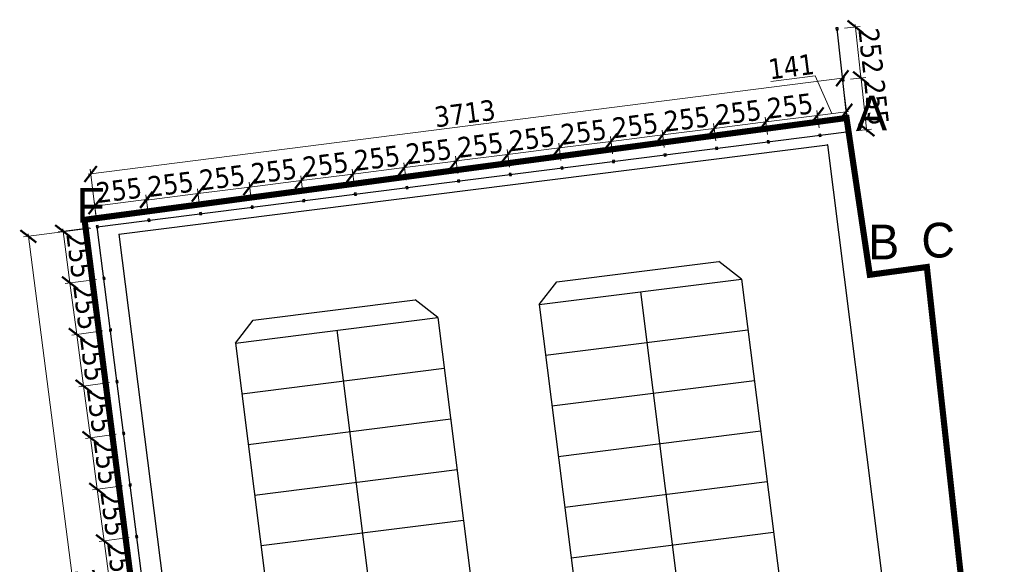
# Model space of a CAD drawing. Header units: millimetres. Extents: x 51486 to 54025, y 11846 to 12320.
# Tile 1 of 2: x 51486 to 51535, y 11970 to 11996. Entities that reach past the tile are written whole.
import ezdxf

# ---------------------------------------------------------------- set-up
doc = ezdxf.new("R2010")
doc.units = ezdxf.units.MM
doc.linetypes.add('HIDDEN', pattern=[9.524999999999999, 6.35, -3.175])
doc.layers.add('__miejsca postojowe', color=7, linetype='Continuous')
for name, color, linetype, lineweight in [('__ogrodzenie', 7, 'FENCELINE1', 30), ('__rzędne', 4, 'Continuous', 15), ('WARSTWY', 7, 'Continuous', 0)]:
    doc.layers.add(name, color=color, linetype=linetype, lineweight=lineweight)
doc.layers.add('__zakres inw.', color=7, linetype='Continuous', lineweight=0, true_color=0xf62c8b)
doc.styles.add('maciek', font='tahoma.ttf', dxfattribs={"height": 1})
doc.linetypes.add('FENCELINE1', pattern='A,6.35,-2.54,[133,ltypeshp.shx,S=2.54,R=0,X=-2.54,Y=0],-2.54,25.4', length=36.83)
doc.dimstyles.new('Kopia maciek', dxfattribs={"dimtxt": 1, "dimasz": 0.7, "dimexe": 0.24, "dimexo": 0.32, "dimgap": 0.1, "dimtad": 1, "dimdec": 0, "dimlfac": 100, "dimrnd": 0.01, "dimdsep": 46, "dimtxsty": 'maciek', "dimblk": 'ARCHTICK', "dimcen": 0.2, "dimdle": 0.12, "dimclrd": 256, "dimclre": 256, "dimclrt": 256, "dimazin": 2, "dimtfac": 1, "dimtdec": 0, "dimtofl": 0, "dimtmove": 0, "dimatfit": 3, "dimldrblk": 'ARCHTICK', "dimfxl": 1, "dimtolj": 1, "dimtzin": 0, "dimlwd": -1, "dimlwe": -1, "dimarcsym": 0})

# ---------------------------------------------------------------- blocks, each defined once
blk = doc.blocks.new('_ArchTick')
at = {"color": 0, "linetype": 'ByBlock', "const_width": 0.15}
blk.add_lwpolyline([(-0.5, -0.5), (0.5, 0.5)], dxfattribs=at)
blk = doc.blocks.new('*D4453')
at = {"layer": 'Defpoints', "color": 0}
for p in [(51527.01199574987, 11991.00153288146), (51489.84388192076, 11988.92774553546), (51490.17669217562, 11986.31302103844)]:
    blk.add_point(p, dxfattribs=at)
at = {"layer": 'WARSTWY'}
for p, q in [((51526.97159113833, 11991.31897180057), (51526.64888203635, 11993.85433656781)), ((51526.79822508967, 11993.6314091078), (51489.72484232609, 11988.91259380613)), ((51490.13628756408, 11986.63045995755), (51489.8135784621, 11989.16582472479))]:
    blk.add_line(p, q, dxfattribs=at)
at = {"layer": 'WARSTWY', "linetype": 'ByBlock', "xscale": 0.7, "yscale": 0.7, "zscale": 0.7}
for p, rotation in [((51526.67918549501, 11993.61625737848), 7.253779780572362), ((51489.84388192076, 11988.92774553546), 187.2537797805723)]:
    blk.add_blockref('_ArchTick', p, dxfattribs=dict(at, rotation=rotation))
at = {"layer": 'WARSTWY', "insert": (51508.18314631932, 11991.88785214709), "char_height": 1, "attachment_point": 5, "rotation": 7.25377978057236, "style": 'maciek'}
blk.add_mtext('\\A1;3713', dxfattribs=at)
blk = doc.blocks.new('*D4454')
at = {"layer": 'Defpoints', "color": 0}
for p in [(51490.17669217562, 11986.31302103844), (51494.79640819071, 11950.62315859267), (51491.41173314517, 11950.18504433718)]:
    blk.add_point(p, dxfattribs=at)
at = {"layer": 'WARSTWY'}
for p, q in [((51489.85933972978, 11986.27194275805), (51486.5540027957, 11985.84409807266)), ((51486.77661277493, 11985.99391395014), (51491.42713750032, 11950.06603716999)), ((51494.47905574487, 11950.58208031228), (51491.17371881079, 11950.15423562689))]:
    blk.add_line(p, q, dxfattribs=at)
at = {"layer": 'WARSTWY', "linetype": 'ByBlock', "xscale": 0.7, "yscale": 0.7, "zscale": 0.7}
for p, rotation in [((51486.79201713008, 11985.87490678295), 97.37538939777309), ((51491.41173314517, 11950.18504433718), 277.3753893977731)]:
    blk.add_blockref('_ArchTick', p, dxfattribs=dict(at, rotation=rotation))
at = {"layer": 'WARSTWY', "insert": (51489.71755806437, 11968.10966990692), "char_height": 1, "attachment_point": 5, "rotation": 277.37538939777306, "style": 'maciek'}
blk.add_mtext('\\A1;\\A1;3600', dxfattribs=at)
blk = doc.blocks.new('*D4486')
at = {"layer": 'Defpoints', "color": 0}
for p in [(51492.05195457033, 11971.16467882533), (51490.50175794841, 11970.95979269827), (51492.37674678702, 11968.63590589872)]:
    blk.add_point(p, dxfattribs=at)
at = {"layer": 'WARSTWY'}
for p, q in [((51491.73471341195, 11971.12274974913), (51490.26382707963, 11970.92834589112)), ((51490.85154188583, 11968.31327931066), (51490.48603454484, 11971.07875813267)), ((51492.05950562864, 11968.59397682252), (51490.59788761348, 11968.4007979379))]:
    blk.add_line(p, q, dxfattribs=at)
at = {"layer": 'WARSTWY', "linetype": 'ByBlock', "xscale": 0.7, "yscale": 0.7, "zscale": 0.7}
for p, rotation in [((51490.50175794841, 11970.95979269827), 97.52902151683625), ((51490.83581848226, 11968.43224474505), 277.5290215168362)]:
    blk.add_blockref('_ArchTick', p, dxfattribs=dict(at, rotation=rotation))
at = {"layer": 'WARSTWY', "insert": (51491.28425523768, 11969.77736366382), "char_height": 1, "attachment_point": 5, "rotation": 277.5290215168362, "style": 'maciek'}
blk.add_mtext('\\A1;255', dxfattribs=at)
blk = doc.blocks.new('*D4487')
at = {"layer": 'Defpoints', "color": 0}
for p in [(51491.73291777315, 11973.6941405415), (51490.16770675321, 11973.48726999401), (51492.05195457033, 11971.16467882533)]:
    blk.add_point(p, dxfattribs=at)
at = {"layer": 'WARSTWY'}
for p, q in [((51491.41567661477, 11973.65221146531), (51489.92977588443, 11973.45582318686)), ((51490.51748135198, 11970.84082726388), (51490.15198334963, 11973.6062354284)), ((51491.73471341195, 11971.12274974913), (51490.26382707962, 11970.92834589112))]:
    blk.add_line(p, q, dxfattribs=at)
at = {"layer": 'WARSTWY', "linetype": 'ByBlock', "xscale": 0.7, "yscale": 0.7, "zscale": 0.7}
for p, rotation in [((51490.16770675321, 11973.48726999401), 97.5290215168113), ((51490.5017579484, 11970.95979269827), 277.5290215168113)]:
    blk.add_blockref('_ArchTick', p, dxfattribs=dict(at, rotation=rotation))
at = {"layer": 'WARSTWY', "insert": (51490.95019937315, 11972.3048762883), "char_height": 1, "attachment_point": 5, "rotation": 277.5290215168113, "style": 'maciek'}
blk.add_mtext('\\A1;255', dxfattribs=at)
blk = doc.blocks.new('*D4488')
at = {"layer": 'Defpoints', "color": 0}
for p in [(51489.83365086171, 11976.01478282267), (51491.41100265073, 11976.2232579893), (51491.73291777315, 11973.6941405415)]:
    blk.add_point(p, dxfattribs=at)
at = {"layer": 'WARSTWY'}
for p, q in [((51491.09376149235, 11976.1813289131), (51489.59571999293, 11975.98333601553)), ((51490.18343015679, 11973.36830455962), (51489.81792745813, 11976.13374825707)), ((51491.41567661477, 11973.65221146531), (51489.92977588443, 11973.45582318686))]:
    blk.add_line(p, q, dxfattribs=at)
at = {"layer": 'WARSTWY', "linetype": 'ByBlock', "xscale": 0.7, "yscale": 0.7, "zscale": 0.7}
for p, rotation in [((51489.83365086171, 11976.01478282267), 97.52902151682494), ((51490.16770675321, 11973.48726999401), 277.5290215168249)]:
    blk.add_blockref('_ArchTick', p, dxfattribs=dict(at, rotation=rotation))
at = {"layer": 'WARSTWY', "insert": (51490.6161458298, 11974.8323713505), "char_height": 1, "attachment_point": 5, "rotation": 277.5290215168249, "style": 'maciek'}
blk.add_mtext('\\A1;255', dxfattribs=at)
blk = doc.blocks.new('*D4489')
at = {"layer": 'Defpoints', "color": 0}
for p in [(51489.49959502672, 11978.54229522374), (51491.08909033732, 11978.75237537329), (51491.41100265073, 11976.2232579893)]:
    blk.add_point(p, dxfattribs=at)
at = {"layer": 'WARSTWY'}
for p, q in [((51490.77184917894, 11978.71044629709), (51489.26166415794, 11978.5108484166)), ((51489.84937426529, 11975.89581738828), (51489.48387162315, 11978.66126065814)), ((51491.09376149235, 11976.1813289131), (51489.59571999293, 11975.98333601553))]:
    blk.add_line(p, q, dxfattribs=at)
at = {"layer": 'WARSTWY', "linetype": 'ByBlock', "xscale": 0.7, "yscale": 0.7, "zscale": 0.7}
for p, rotation in [((51489.49959502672, 11978.54229522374), 97.52902151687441), ((51489.83365086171, 11976.01478282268), 277.5290215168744)]:
    blk.add_blockref('_ArchTick', p, dxfattribs=dict(at, rotation=rotation))
at = {"layer": 'WARSTWY', "insert": (51490.28208996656, 11977.35988396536), "char_height": 1, "attachment_point": 5, "rotation": 277.5290215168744, "style": 'maciek'}
blk.add_mtext('\\A1;255', dxfattribs=at)
blk = doc.blocks.new('*D4490')
at = {"layer": 'Defpoints', "color": 0}
for p in [(51490.76717679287, 11981.28149301), (51489.16553913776, 11981.06980803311), (51491.08909033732, 11978.75237537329)]:
    blk.add_point(p, dxfattribs=at)
at = {"layer": 'WARSTWY'}
for p, q in [((51490.44993563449, 11981.23956393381), (51488.92760826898, 11981.03836122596)), ((51489.51531843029, 11978.42332978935), (51489.14981573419, 11981.1887734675)), ((51490.77184917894, 11978.71044629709), (51489.26166415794, 11978.5108484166))]:
    blk.add_line(p, q, dxfattribs=at)
at = {"layer": 'WARSTWY', "linetype": 'ByBlock', "xscale": 0.7, "yscale": 0.7, "zscale": 0.7}
for p, rotation in [((51489.16553913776, 11981.06980803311), 97.52902151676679), ((51489.49959502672, 11978.54229522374), 277.5290215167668)]:
    blk.add_blockref('_ArchTick', p, dxfattribs=dict(at, rotation=rotation))
at = {"layer": 'WARSTWY', "insert": (51489.94803410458, 11979.88739657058), "char_height": 1, "attachment_point": 5, "rotation": 277.52902151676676, "style": 'maciek'}
blk.add_mtext('\\A1;255', dxfattribs=at)
blk = doc.blocks.new('*D4491')
at = {"layer": 'Defpoints', "color": 0}
for p in [(51490.44526110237, 11983.8106101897), (51488.83148327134, 11983.59732067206), (51490.76717679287, 11981.28149301)]:
    blk.add_point(p, dxfattribs=at)
at = {"layer": 'WARSTWY'}
for p, q in [((51490.12801994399, 11983.7686811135), (51488.59355240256, 11983.56587386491)), ((51489.18126254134, 11980.95084259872), (51488.81575986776, 11983.71628610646)), ((51490.44993563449, 11981.23956393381), (51488.92760826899, 11981.03836122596))]:
    blk.add_line(p, q, dxfattribs=at)
at = {"layer": 'WARSTWY', "linetype": 'ByBlock', "xscale": 0.7, "yscale": 0.7, "zscale": 0.7}
for p, rotation in [((51488.83148327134, 11983.59732067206), 97.52902151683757), ((51489.16553913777, 11981.06980803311), 277.5290215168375)]:
    blk.add_blockref('_ArchTick', p, dxfattribs=dict(at, rotation=rotation))
at = {"layer": 'WARSTWY', "insert": (51489.61397822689, 11982.41490929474), "char_height": 1, "attachment_point": 5, "rotation": 277.5290215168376, "style": 'maciek'}
blk.add_mtext('\\A1;255', dxfattribs=at)
blk = doc.blocks.new('*D4492')
at = {"layer": 'Defpoints', "color": 0}
for p in [(51488.4974279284, 11986.12482935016), (51490.12379643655, 11986.33978295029), (51490.44526110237, 11983.8106101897)]:
    blk.add_point(p, dxfattribs=at)
at = {"layer": 'WARSTWY'}
for p, q in [((51489.80655527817, 11986.2978538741), (51488.25949705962, 11986.09338254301)), ((51488.84720667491, 11983.47835523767), (51488.48170452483, 11986.24379478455)), ((51490.12801994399, 11983.7686811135), (51488.59355240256, 11983.56587386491))]:
    blk.add_line(p, q, dxfattribs=at)
at = {"layer": 'WARSTWY', "linetype": 'ByBlock', "xscale": 0.7, "yscale": 0.7, "zscale": 0.7}
for p, rotation in [((51488.4974279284, 11986.12482935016), 97.52902151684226), ((51488.83148327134, 11983.59732067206), 277.5290215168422)]:
    blk.add_blockref('_ArchTick', p, dxfattribs=dict(at, rotation=rotation))
at = {"layer": 'WARSTWY', "insert": (51489.27992262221, 11984.94241995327), "char_height": 1, "attachment_point": 5, "rotation": 277.52902151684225, "style": 'maciek'}
blk.add_mtext('\\A1;255', dxfattribs=at)
blk = doc.blocks.new('*D4493')
at = {"layer": 'Defpoints', "color": 0}
for p in [(51492.5756129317, 11987.67248023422), (51492.69653411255, 11986.71465174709), (51490.16749692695, 11986.39537312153)]:
    blk.add_point(p, dxfattribs=at)
at = {"layer": 'WARSTWY'}
for p, q in [((51489.92752073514, 11987.33817149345), (51492.69466794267, 11987.68751034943)), ((51490.12741661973, 11986.71285315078), (51490.01651551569, 11987.5913116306)), ((51492.65645380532, 11987.03213177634), (51492.54555270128, 11987.91059025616))]:
    blk.add_line(p, q, dxfattribs=at)
at = {"layer": 'WARSTWY', "linetype": 'ByBlock', "xscale": 0.7, "yscale": 0.7, "zscale": 0.7}
for p, rotation in [((51492.5756129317, 11987.67248023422), 7.195248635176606), ((51490.04657574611, 11987.35320160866), 187.1952486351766)]:
    blk.add_blockref('_ArchTick', p, dxfattribs=dict(at, rotation=rotation))
at = {"layer": 'WARSTWY', "insert": (51491.23333612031, 11988.12877136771), "char_height": 1, "attachment_point": 5, "rotation": 7.195248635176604, "style": 'maciek'}
blk.add_mtext('\\A1;255', dxfattribs=at)
blk = doc.blocks.new('*D4494')
at = {"layer": 'Defpoints', "color": 0}
for p in [(51495.10818580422, 11987.96700645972), (51492.69653411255, 11986.71465174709), (51495.22599880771, 11987.03379640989)]:
    blk.add_point(p, dxfattribs=at)
at = {"layer": 'WARSTWY'}
for p, q in [((51495.185918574, 11987.35127644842), (51495.07812562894, 11988.20511648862)), ((51492.45968937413, 11987.63264730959), (51495.22724081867, 11987.98203654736)), ((51492.65645387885, 11987.03213178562), (51492.5486842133, 11987.88578742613))]:
    blk.add_line(p, q, dxfattribs=at)
at = {"layer": 'WARSTWY', "linetype": 'ByBlock', "xscale": 0.7, "yscale": 0.7, "zscale": 0.7}
for p, rotation in [((51492.57874438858, 11987.64767739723), 187.1952353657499), ((51495.10818580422, 11987.96700645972), 7.195235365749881)]:
    blk.add_blockref('_ArchTick', p, dxfattribs=dict(at, rotation=rotation))
at = {"layer": 'WARSTWY', "insert": (51493.76570702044, 11988.42327239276), "char_height": 1, "attachment_point": 5, "rotation": 7.195235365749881, "style": 'maciek'}
blk.add_mtext('\\A1;255', dxfattribs=at)
blk = doc.blocks.new('*D4495')
at = {"layer": 'Defpoints', "color": 0}
for p in [(51497.63763457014, 11988.28633645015), (51497.75533683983, 11987.35400353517), (51495.22599880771, 11987.03379640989)]:
    blk.add_point(p, dxfattribs=at)
at = {"layer": 'WARSTWY'}
for p, q in [((51497.71525660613, 11987.6714835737), (51497.60757439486, 11988.52444647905)), ((51494.98913078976, 11987.95197637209), (51497.75668958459, 11988.30136653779)), ((51495.18591857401, 11987.35127644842), (51495.07812562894, 11988.20511648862))]:
    blk.add_line(p, q, dxfattribs=at)
at = {"layer": 'WARSTWY', "linetype": 'ByBlock', "xscale": 0.7, "yscale": 0.7, "zscale": 0.7}
for p, rotation in [((51497.63763457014, 11988.28633645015), 7.195235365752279), ((51495.10818580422, 11987.96700645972), 187.1952353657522)]:
    blk.add_blockref('_ArchTick', p, dxfattribs=dict(at, rotation=rotation))
at = {"layer": 'WARSTWY', "insert": (51496.29515211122, 11988.74260191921), "char_height": 1, "attachment_point": 5, "rotation": 7.195235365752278, "style": 'maciek'}
blk.add_mtext('\\A1;255', dxfattribs=at)
blk = doc.blocks.new('*D4496')
at = {"layer": 'Defpoints', "color": 0}
for p in [(51500.16707578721, 11988.60566548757), (51500.28480136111, 11987.67314797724), (51497.75533683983, 11987.35400353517)]:
    blk.add_point(p, dxfattribs=at)
at = {"layer": 'WARSTWY'}
for p, q in [((51497.51857955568, 11988.27130636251), (51500.28613080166, 11988.62069557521)), ((51497.71525660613, 11987.6714835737), (51497.60757439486, 11988.52444647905)), ((51500.24472112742, 11987.99062801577), (51500.13701561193, 11988.84377551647))]:
    blk.add_line(p, q, dxfattribs=at)
at = {"layer": 'WARSTWY', "linetype": 'ByBlock', "xscale": 0.7, "yscale": 0.7, "zscale": 0.7}
for p, rotation in [((51500.16707578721, 11988.60566548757), 7.195235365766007), ((51497.63763457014, 11988.28633645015), 187.195235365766)]:
    blk.add_blockref('_ArchTick', p, dxfattribs=dict(at, rotation=rotation))
at = {"layer": 'WARSTWY', "insert": (51498.82459710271, 11989.06193143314), "char_height": 1, "attachment_point": 5, "rotation": 7.195235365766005, "style": 'maciek'}
blk.add_mtext('\\A1;255', dxfattribs=at)
blk = doc.blocks.new('*D4497')
at = {"layer": 'Defpoints', "color": 0}
for p in [(51502.69651738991, 11988.92499457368), (51500.28480136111, 11987.67314797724), (51502.81426641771, 11987.99229128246)]:
    blk.add_point(p, dxfattribs=at)
at = {"layer": 'WARSTWY'}
for p, q in [((51502.77418618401, 11988.309771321), (51502.66645721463, 11989.16310460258)), ((51500.04802077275, 11988.59063539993), (51502.81557240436, 11988.94002466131)), ((51500.24472112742, 11987.99062801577), (51500.13701561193, 11988.84377551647))]:
    blk.add_line(p, q, dxfattribs=at)
at = {"layer": 'WARSTWY', "linetype": 'ByBlock', "xscale": 0.7, "yscale": 0.7, "zscale": 0.7}
for p, rotation in [((51500.16707578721, 11988.60566548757), 187.1952353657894), ((51502.69651738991, 11988.92499457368), 7.195235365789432)]:
    blk.add_blockref('_ArchTick', p, dxfattribs=dict(at, rotation=rotation))
at = {"layer": 'WARSTWY', "insert": (51501.3540385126, 11989.3812604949), "char_height": 1, "attachment_point": 5, "rotation": 7.195235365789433, "style": 'maciek'}
blk.add_mtext('\\A1;255', dxfattribs=at)
blk = doc.blocks.new('*D4498')
at = {"layer": 'Defpoints', "color": 0}
for p in [(51505.22596984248, 11989.24432502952), (51505.34354093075, 11988.31303121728), (51502.81426641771, 11987.99229128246)]:
    blk.add_point(p, dxfattribs=at)
at = {"layer": 'WARSTWY'}
for p, q in [((51505.30346069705, 11988.63051125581), (51505.1959096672, 11989.48243505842)), ((51502.57746237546, 11988.90996448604), (51505.34502485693, 11989.25935511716)), ((51502.77418618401, 11988.309771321), (51502.66645721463, 11989.16310460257))]:
    blk.add_line(p, q, dxfattribs=at)
at = {"layer": 'WARSTWY', "linetype": 'ByBlock', "xscale": 0.7, "yscale": 0.7, "zscale": 0.7}
for p, rotation in [((51505.22596984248, 11989.24432502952), 7.195235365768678), ((51502.69651738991, 11988.92499457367), 187.1952353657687)]:
    blk.add_blockref('_ArchTick', p, dxfattribs=dict(at, rotation=rotation))
at = {"layer": 'WARSTWY', "insert": (51503.88348554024, 11989.70059026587), "char_height": 1, "attachment_point": 5, "rotation": 7.195235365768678, "style": 'maciek'}
blk.add_mtext('\\A1;255', dxfattribs=at)
blk = doc.blocks.new('*D4499')
at = {"layer": 'Defpoints', "color": 0}
for p in [(51507.75541571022, 11989.56365465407), (51507.87294327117, 11988.63270562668), (51505.34354093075, 11988.31303121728)]:
    blk.add_point(p, dxfattribs=at)
at = {"layer": 'WARSTWY'}
for p, q in [((51505.10691482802, 11989.22929494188), (51507.87447072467, 11989.5786847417)), ((51505.30346069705, 11988.63051125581), (51505.1959096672, 11989.48243505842)), ((51507.83286303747, 11988.95018566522), (51507.72535553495, 11989.80176468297))]:
    blk.add_line(p, q, dxfattribs=at)
at = {"layer": 'WARSTWY', "linetype": 'ByBlock', "xscale": 0.7, "yscale": 0.7, "zscale": 0.7}
for p, rotation in [((51507.75541571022, 11989.56365465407), 7.195235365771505), ((51505.22596984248, 11989.24432502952), 187.1952353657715)]:
    blk.add_blockref('_ArchTick', p, dxfattribs=dict(at, rotation=rotation))
at = {"layer": 'WARSTWY', "insert": (51506.4129347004, 11990.01992030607), "char_height": 1, "attachment_point": 5, "rotation": 7.195235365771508, "style": 'maciek'}
blk.add_mtext('\\A1;255', dxfattribs=at)
blk = doc.blocks.new('*D4500')
at = {"layer": 'Defpoints', "color": 0}
for p in [(51510.28485594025, 11989.88298356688), (51507.87294327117, 11988.63270562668), (51510.40240682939, 11988.95184975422)]:
    blk.add_point(p, dxfattribs=at)
at = {"layer": 'WARSTWY'}
for p, q in [((51510.3623265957, 11989.26932979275), (51510.25479576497, 11990.12109359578)), ((51507.63636069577, 11989.54862456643), (51510.4039109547, 11989.89801365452)), ((51507.83286303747, 11988.95018566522), (51507.72535553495, 11989.80176468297))]:
    blk.add_line(p, q, dxfattribs=at)
at = {"layer": 'WARSTWY', "linetype": 'ByBlock', "xscale": 0.7, "yscale": 0.7, "zscale": 0.7}
for p, rotation in [((51507.75541571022, 11989.56365465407), 187.1952353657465), ((51510.28485594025, 11989.88298356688), 7.195235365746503)]:
    blk.add_blockref('_ArchTick', p, dxfattribs=dict(at, rotation=rotation))
at = {"layer": 'WARSTWY', "insert": (51508.94237774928, 11990.33924957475), "char_height": 1, "attachment_point": 5, "rotation": 7.195235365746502, "style": 'maciek'}
blk.add_mtext('\\A1;255', dxfattribs=at)
blk = doc.blocks.new('*D4501')
at = {"layer": 'Defpoints', "color": 0}
for p in [(51512.81430512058, 11990.20231360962), (51512.93174492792, 11989.2720596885), (51510.40240682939, 11988.95184975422)]:
    blk.add_point(p, dxfattribs=at)
at = {"layer": 'WARSTWY'}
for p, q in [((51512.89166469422, 11989.58953972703), (51512.78424494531, 11990.44042363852)), ((51510.1658009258, 11989.86795347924), (51512.93336013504, 11990.21734369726)), ((51510.3623265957, 11989.26932979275), (51510.25479576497, 11990.12109359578))]:
    blk.add_line(p, q, dxfattribs=at)
at = {"layer": 'WARSTWY', "linetype": 'ByBlock', "xscale": 0.7, "yscale": 0.7, "zscale": 0.7}
for p, rotation in [((51512.81430512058, 11990.20231360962), 7.195235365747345), ((51510.28485594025, 11989.88298356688), 187.1952353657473)]:
    blk.add_blockref('_ArchTick', p, dxfattribs=dict(at, rotation=rotation))
at = {"layer": 'WARSTWY', "insert": (51511.47182245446, 11990.65857905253), "char_height": 1, "attachment_point": 5, "rotation": 7.195235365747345, "style": 'maciek'}
blk.add_mtext('\\A1;255', dxfattribs=at)
blk = doc.blocks.new('*D4502')
at = {"layer": 'Defpoints', "color": 0}
for p in [(51515.34375098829, 11990.52164323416), (51515.46114726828, 11989.59173409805), (51512.93174492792, 11989.2720596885)]:
    blk.add_point(p, dxfattribs=at)
at = {"layer": 'WARSTWY'}
for p, q in [((51512.69525010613, 11990.18728352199), (51515.46280600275, 11990.5366733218)), ((51512.89166469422, 11989.58953972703), (51512.78424494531, 11990.44042363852)), ((51515.42106703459, 11989.90921413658), (51515.31369081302, 11990.75975326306))]:
    blk.add_line(p, q, dxfattribs=at)
at = {"layer": 'WARSTWY', "linetype": 'ByBlock', "xscale": 0.7, "yscale": 0.7, "zscale": 0.7}
for p, rotation in [((51515.34375098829, 11990.52164323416), 7.195235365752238), ((51512.81430512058, 11990.20231360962), 187.1952353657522)]:
    blk.add_blockref('_ArchTick', p, dxfattribs=dict(at, rotation=rotation))
at = {"layer": 'WARSTWY', "insert": (51514.00126997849, 11990.97790888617), "char_height": 1, "attachment_point": 5, "rotation": 7.195235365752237, "style": 'maciek'}
blk.add_mtext('\\A1;255', dxfattribs=at)
blk = doc.blocks.new('*D4503')
at = {"layer": 'Defpoints', "color": 0}
for p in [(51517.87319509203, 11990.84097263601), (51515.46114726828, 11989.59173409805), (51517.99054766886, 11989.91140967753)]:
    blk.add_point(p, dxfattribs=at)
at = {"layer": 'WARSTWY'}
for p, q in [((51517.95046743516, 11990.22888971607), (51517.84313491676, 11991.07908266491)), ((51515.22469597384, 11990.50661314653), (51517.99225010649, 11990.85600272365)), ((51515.42106703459, 11989.90921413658), (51515.31369081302, 11990.75975326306))]:
    blk.add_line(p, q, dxfattribs=at)
at = {"layer": 'WARSTWY', "linetype": 'ByBlock', "xscale": 0.7, "yscale": 0.7, "zscale": 0.7}
for p, rotation in [((51515.34375098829, 11990.52164323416), 187.1952353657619), ((51517.87319509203, 11990.84097263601), 7.195235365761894)]:
    blk.add_blockref('_ArchTick', p, dxfattribs=dict(at, rotation=rotation))
at = {"layer": 'WARSTWY', "insert": (51516.53071496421, 11991.29723839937), "char_height": 1, "attachment_point": 5, "rotation": 7.195235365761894, "style": 'maciek'}
blk.add_mtext('\\A1;255', dxfattribs=at)
blk = doc.blocks.new('*D4504')
at = {"layer": 'Defpoints', "color": 0}
for p in [(51520.40263612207, 11991.16030164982), (51520.52001182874, 11990.23055547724), (51517.99054766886, 11989.91140967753)]:
    blk.add_point(p, dxfattribs=at)
at = {"layer": 'WARSTWY'}
for p, q in [((51520.47993159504, 11990.54803551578), (51520.37257594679, 11991.39841167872)), ((51517.75414007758, 11990.82594254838), (51520.52169113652, 11991.17533173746)), ((51517.95046743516, 11990.22888971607), (51517.84313491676, 11991.07908266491))]:
    blk.add_line(p, q, dxfattribs=at)
at = {"layer": 'WARSTWY', "linetype": 'ByBlock', "xscale": 0.7, "yscale": 0.7, "zscale": 0.7}
for p, rotation in [((51520.40263612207, 11991.16030164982), 7.195235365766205), ((51517.87319509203, 11990.84097263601), 187.1952353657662)]:
    blk.add_blockref('_ArchTick', p, dxfattribs=dict(at, rotation=rotation))
at = {"layer": 'WARSTWY', "insert": (51519.06015753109, 11991.6165676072), "char_height": 1, "attachment_point": 5, "rotation": 7.195235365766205, "style": 'maciek'}
blk.add_mtext('\\A1;255', dxfattribs=at)
blk = doc.blocks.new('*D4505')
at = {"layer": 'Defpoints', "color": 0}
for p in [(51522.93208586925, 11991.47963176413), (51523.04935091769, 11990.55076212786), (51520.52001182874, 11990.23055547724)]:
    blk.add_point(p, dxfattribs=at)
at = {"layer": 'WARSTWY'}
for p, q in [((51520.28358110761, 11991.14527156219), (51523.0511408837, 11991.49466185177)), ((51520.47993159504, 11990.54803551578), (51520.37257594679, 11991.39841167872)), ((51523.00927068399, 11990.8682421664), (51522.90202569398, 11991.71774179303))]:
    blk.add_line(p, q, dxfattribs=at)
at = {"layer": 'WARSTWY', "linetype": 'ByBlock', "xscale": 0.7, "yscale": 0.7, "zscale": 0.7}
for p, rotation in [((51522.93208586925, 11991.47963176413), 7.195235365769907), ((51520.40263612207, 11991.16030164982), 187.1952353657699)]:
    blk.add_blockref('_ArchTick', p, dxfattribs=dict(at, rotation=rotation))
at = {"layer": 'WARSTWY', "insert": (51521.58960291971, 11991.93589717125), "char_height": 1, "attachment_point": 5, "rotation": 7.195235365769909, "style": 'maciek'}
blk.add_mtext('\\A1;255', dxfattribs=at)
blk = doc.blocks.new('*D4506')
at = {"layer": 'Defpoints', "color": 0}
for p in [(51525.46152689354, 11991.79896077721), (51523.04935091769, 11990.55076212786), (51525.57881517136, 11990.86990713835)]:
    blk.add_point(p, dxfattribs=at)
at = {"layer": 'WARSTWY'}
for p, q in [((51525.53873493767, 11991.18738717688), (51525.43146671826, 11992.03707080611)), ((51522.8130308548, 11991.46460167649), (51525.58058190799, 11991.81399086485)), ((51523.00927068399, 11990.8682421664), (51522.90202569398, 11991.71774179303))]:
    blk.add_line(p, q, dxfattribs=at)
at = {"layer": 'WARSTWY', "linetype": 'ByBlock', "xscale": 0.7, "yscale": 0.7, "zscale": 0.7}
for p, rotation in [((51522.93208586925, 11991.47963176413), 187.1952353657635), ((51525.46152689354, 11991.79896077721), 7.195235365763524)]:
    blk.add_blockref('_ArchTick', p, dxfattribs=dict(at, rotation=rotation))
at = {"layer": 'WARSTWY', "insert": (51524.11904830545, 11992.25522673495), "char_height": 1, "attachment_point": 5, "rotation": 7.195235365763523, "style": 'maciek'}
blk.add_mtext('\\A1;255', dxfattribs=at)
blk = doc.blocks.new('*D4507')
at = {"layer": 'Defpoints', "color": 0}
for p in [(51526.86413198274, 11991.97603250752), (51526.98139601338, 11991.04717093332), (51525.57881517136, 11990.86990713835)]:
    blk.add_point(p, dxfattribs=at)
at = {"layer": 'WARSTWY'}
for p, q in [((51523.16944664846, 11993.45608964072), (51525.34146106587, 11993.73029536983)), ((51525.34146106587, 11993.73029536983), (51526.16282943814, 11991.88749664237)), ((51525.34247187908, 11991.78393068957), (51526.98318699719, 11991.99106259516)), ((51525.53873493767, 11991.18738717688), (51525.43146671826, 11992.03707080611)), ((51526.94131577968, 11991.36465097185), (51526.83407180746, 11992.21414253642))]:
    blk.add_line(p, q, dxfattribs=at)
at = {"layer": 'WARSTWY', "linetype": 'ByBlock', "xscale": 0.7, "yscale": 0.7, "zscale": 0.7}
for p, rotation in [((51526.86413198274, 11991.97603250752), 7.19523536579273), ((51525.46152689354, 11991.79896077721), 187.1952353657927)]:
    blk.add_blockref('_ArchTick', p, dxfattribs=dict(at, rotation=rotation))
at = {"layer": 'WARSTWY', "insert": (51524.18009312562, 11994.19013333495), "char_height": 1, "attachment_point": 5, "rotation": 7.1952353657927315, "style": 'maciek'}
blk.add_mtext('\\A1;141', dxfattribs=at)
blk = doc.blocks.new('*D4532')
at = {"layer": 'Defpoints', "color": 0}
for p in [(51526.76107085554, 11993.53845377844), (51527.59174402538, 11993.62885220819), (51527.03694710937, 11991.00342078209)]:
    blk.add_point(p, dxfattribs=at)
at = {"layer": 'WARSTWY'}
for p, q in [((51527.07919264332, 11993.57307354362), (51527.83033536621, 11993.65481703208)), ((51527.88060269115, 11990.97452354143), (51527.57876161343, 11993.74814787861)), ((51527.35506889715, 11991.03804054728), (51528.10621162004, 11991.11978403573))]:
    blk.add_line(p, q, dxfattribs=at)
at = {"layer": 'WARSTWY', "linetype": 'ByBlock', "xscale": 0.7, "yscale": 0.7, "zscale": 0.7}
for p, rotation in [((51527.59174402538, 11993.62885220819), 96.21080111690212), ((51527.8676202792, 11991.09381921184), 276.2108011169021)]:
    blk.add_blockref('_ArchTick', p, dxfattribs=dict(at, rotation=rotation))
at = {"layer": 'WARSTWY', "insert": (51528.3468576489, 11992.42850014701), "char_height": 1, "attachment_point": 5, "rotation": 276.2108011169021, "style": 'maciek'}
blk.add_mtext('\\A1;255', dxfattribs=at)
blk = doc.blocks.new('*D4533')
at = {"layer": 'Defpoints', "color": 0}
for p in [(51526.47422177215, 11996.04006603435), (51527.31933380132, 11996.13203578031), (51526.76107085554, 11993.53845377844)]:
    blk.add_point(p, dxfattribs=at)
at = {"layer": 'WARSTWY'}
for p, q in [((51527.60472643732, 11993.50955653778), (51527.30635138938, 11996.25133145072)), ((51526.79234355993, 11996.07468579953), (51527.55792514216, 11996.15800060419)), ((51527.07919264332, 11993.57307354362), (51527.83033536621, 11993.65481703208))]:
    blk.add_line(p, q, dxfattribs=at)
at = {"layer": 'WARSTWY', "linetype": 'ByBlock', "xscale": 0.7, "yscale": 0.7, "zscale": 0.7}
for p, rotation in [((51527.31933380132, 11996.13203578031), 96.21080111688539), ((51527.59174402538, 11993.62885220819), 276.2108011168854)]:
    blk.add_blockref('_ArchTick', p, dxfattribs=dict(at, rotation=rotation))
at = {"layer": 'WARSTWY', "insert": (51528.07271440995, 11994.94760843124), "char_height": 1, "attachment_point": 5, "rotation": 276.21080111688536, "style": 'maciek'}
blk.add_mtext('\\A1;252', dxfattribs=at)

msp = doc.modelspace()

# ---------------------------------------------------------------- linework, layer by layer
at = {"layer": '__miejsca postojowe'}
for p, q in [((51491.22778369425, 11985.9750031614), (51525.9515622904, 11990.36353364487)), ((51525.9515622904, 11990.36353364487), (51529.0609250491, 11965.76103251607)), ((51491.22778369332, 11985.9750031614), (51495.61631409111, 11951.25122455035)), ((51512.68898375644, 11983.64758164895), (51520.6258474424, 11984.65067433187)), ((51521.7433419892, 11983.78395295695), (51520.6258474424, 11984.65067433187)), ((51511.82226238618, 11982.530087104), (51521.74334198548, 11983.78395295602)), ((51521.74334198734, 11983.78395295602), (51525.19147301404, 11956.50098404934)), ((51511.82226238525, 11982.53008710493), (51512.68898375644, 11983.64758164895)), ((51497.80736435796, 11981.76678286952), (51505.7442280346, 11982.76987555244)), ((51506.8617225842, 11981.90315417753), (51505.7442280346, 11982.76987555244)), ((51516.7828021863, 11983.15702003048), (51520.23093321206, 11955.87405112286)), ((51511.82226238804, 11982.530087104), (51515.27039341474, 11955.24711819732)), ((51496.94064298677, 11980.64928832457), (51506.86172258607, 11981.90315417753)), ((51496.94064298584, 11980.64928832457), (51497.80736435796, 11981.76678286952)), ((51506.86172258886, 11981.90315417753), (51509.68292070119, 11959.58072507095)), ((51501.90118278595, 11981.27622125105), (51504.72238089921, 11958.95379214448)), ((51512.1357288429, 11980.04981720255), (51522.05680844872, 11981.30368305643)), ((51496.94064298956, 11980.64928832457), (51499.76184110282, 11958.32685921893)), ((51497.25410945, 11978.16901842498), (51507.17518904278, 11979.422884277)), ((51512.44919530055, 11977.56954730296), (51522.37027491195, 11978.82341315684)), ((51497.56757591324, 11975.68874852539), (51507.4886554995, 11976.94261437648)), ((51512.76266175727, 11975.08927740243), (51522.68374137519, 11976.34314325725)), ((51497.88104237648, 11973.2084786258), (51507.80212195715, 11974.46234447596)), ((51513.07612821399, 11972.60900750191), (51522.99720783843, 11973.86287335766)), ((51498.19450883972, 11970.72820872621), (51508.11558841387, 11971.98207457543)), ((51513.38959467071, 11970.12873760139), (51523.31067430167, 11971.38260345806))]:
    msp.add_line(p, q, dxfattribs=at)
at = {"layer": '__ogrodzenie', "color": 6, "linetype": 'Continuous', "ltscale": 0.07}
for p, q in [((51490.1725435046, 11986.34561508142), (51527.01199574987, 11991.00153288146)), ((51492.69199576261, 11966.55153289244), (51490.1725435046, 11986.34561508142))]:
    msp.add_line(p, q, dxfattribs=at)
for points in [[(51526.48012224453, 11995.99041541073), (51526.46832129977, 11996.08971665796), (51526.36902005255, 11996.07791571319), (51526.38082099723, 11995.97861446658), (51526.48012224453, 11995.99041541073)], [(51526.98729702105, 11990.99751917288), (51526.42457168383, 11996.03416442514)], [(51526.76697132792, 11993.48880315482), (51526.75517038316, 11993.58810440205), (51526.65586913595, 11993.57630345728), (51526.66767008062, 11993.47700221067), (51526.76697132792, 11993.48880315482)], [(51527.04284758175, 11990.95377015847), (51527.03104663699, 11991.0530714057), (51526.93174538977, 11991.04127046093), (51526.94354633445, 11990.94196921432), (51527.04284758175, 11990.95377015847)], [(51523.11080248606, 11990.45736135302), (51523.0990015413, 11990.55666260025), (51522.99970029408, 11990.54486165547), (51523.01150123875, 11990.44556040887), (51523.11080248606, 11990.45736135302)], [(51525.64026673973, 11990.77650636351), (51525.62846579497, 11990.87580761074), (51525.52916454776, 11990.86400666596), (51525.54096549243, 11990.76470541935), (51525.64026673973, 11990.77650636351)], [(51520.58146339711, 11990.1371547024), (51520.56966245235, 11990.23645594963), (51520.47036120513, 11990.22465500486), (51520.4821621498, 11990.12535375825), (51520.58146339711, 11990.1371547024)], [(51515.52259883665, 11989.4983333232), (51515.51079789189, 11989.59763457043), (51515.41149664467, 11989.58583362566), (51515.42329758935, 11989.48653237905), (51515.52259883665, 11989.4983333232)], [(51518.05199923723, 11989.81800890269), (51518.04019829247, 11989.91731014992), (51517.94089704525, 11989.90550920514), (51517.95269798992, 11989.80620795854), (51518.05199923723, 11989.81800890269)], [(51512.99319649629, 11989.17865891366), (51512.98139555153, 11989.27796016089), (51512.88209430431, 11989.26615921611), (51512.89389524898, 11989.16685796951), (51512.99319649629, 11989.17865891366)], [(51507.93439483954, 11988.53930485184), (51507.92259389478, 11988.63860609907), (51507.82329264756, 11988.62680515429), (51507.83509359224, 11988.52750390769), (51507.93439483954, 11988.53930485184)], [(51510.46385839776, 11988.85844897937), (51510.452057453, 11988.95775022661), (51510.35275620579, 11988.94594928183), (51510.36455715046, 11988.84664803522), (51510.46385839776, 11988.85844897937)], [(51505.40499249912, 11988.21963044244), (51505.39319155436, 11988.31893168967), (51505.29389030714, 11988.30713074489), (51505.30569125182, 11988.20782949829), (51505.40499249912, 11988.21963044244)], [(51500.34625292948, 11987.57974720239), (51500.33445198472, 11987.67904844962), (51500.23515073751, 11987.66724750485), (51500.24695168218, 11987.56794625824), (51500.34625292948, 11987.57974720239)], [(51502.87571798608, 11987.89889050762), (51502.86391704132, 11987.99819175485), (51502.7646157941, 11987.98639081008), (51502.77641673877, 11987.88708956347), (51502.87571798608, 11987.89889050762)], [(51495.28745037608, 11986.94039563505), (51495.27564943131, 11987.03969688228), (51495.1763481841, 11987.0278959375), (51495.18814912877, 11986.9285946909), (51495.28745037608, 11986.94039563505)], [(51497.8167884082, 11987.26060276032), (51497.80498746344, 11987.35990400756), (51497.70568621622, 11987.34810306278), (51497.71748716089, 11987.24880181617), (51497.8167884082, 11987.26060276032)], [(51492.75798568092, 11986.62125097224), (51492.74618473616, 11986.72055221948), (51492.64688348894, 11986.7087512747), (51492.65868443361, 11986.60945002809), (51492.75798568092, 11986.62125097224)], [(51490.12974127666, 11986.29013761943), (51490.2290319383, 11986.30202730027), (51490.21714225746, 11986.40131796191), (51490.11785159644, 11986.38942828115), (51490.12974127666, 11986.29013761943)], [(51490.45120594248, 11983.76096485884), (51490.55049660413, 11983.77285453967), (51490.53860692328, 11983.87214520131), (51490.43931626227, 11983.86025552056), (51490.45120594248, 11983.76096485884)], [(51490.77312163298, 11981.23184767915), (51490.87241229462, 11981.24373735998), (51490.86052261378, 11981.34302802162), (51490.76123195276, 11981.33113834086), (51490.77312163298, 11981.23184767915)], [(51491.09503517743, 11978.70273004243), (51491.19432583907, 11978.71461972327), (51491.18243615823, 11978.8139103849), (51491.08314549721, 11978.80202070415), (51491.09503517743, 11978.70273004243)], [(51491.41694749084, 11976.17361265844), (51491.51623815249, 11976.18550233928), (51491.50434847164, 11976.28479300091), (51491.40505781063, 11976.27290332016), (51491.41694749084, 11976.17361265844)], [(51491.73886261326, 11973.64449521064), (51491.8381532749, 11973.65638489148), (51491.82626359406, 11973.75567555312), (51491.72697293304, 11973.74378587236), (51491.73886261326, 11973.64449521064)], [(51492.05789941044, 11971.11503349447), (51492.15719007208, 11971.1269231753), (51492.14530039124, 11971.22621383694), (51492.04600973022, 11971.21432415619), (51492.05789941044, 11971.11503349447)]]:
    msp.add_lwpolyline(points, dxfattribs=at)
at = {"layer": '__rzędne'}
for p in [(51525.9515622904, 11990.36353364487), (51491.22778369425, 11985.9750031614)]:
    msp.add_point(p, dxfattribs=at)
at = {"layer": '__zakres inw.', "color": 252, "linetype": 'HIDDEN', "ltscale": 0.3}
msp.add_lwpolyline([(51526.88571378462, 11991.67148203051, 0.3, 0.3, 0), (51528.0268947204, 11983.99276185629, 0.3, 0.3, 0), (51530.8215688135, 11984.3719402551, 0.3, 0.3, 0), (51534.45199574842, 11951.45153289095, 0.3, 0.3, 0), (51494.78108679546, 11946.14270207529, 0.3, 0.3, 0), (51489.54584368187, 11986.68428654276, 0.3, 0.3, 0), (51526.88571378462, 11991.67148203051, 0.3, 0.3, 0)], format="xyseb", dxfattribs=at)

# ---------------------------------------------------------------- texts
at = {"layer": '__zakres inw.', "ltscale": 8, "char_height": 1.7, "width": 7.578040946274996, "attachment_point": 1}
for s, insert in [('A', (51527.35836522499, 11992.75821177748)), ('F', (51489.14830414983, 11988.24250433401)), ('B', (51527.95161645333, 11986.44886557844)), ('C', (51530.55369298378, 11986.5382429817))]:
    msp.add_mtext(s, dxfattribs=dict(at, insert=insert))

# ---------------------------------------------------------------- dimensions: what is measured, and where the dimension line sits
at = {"layer": 'WARSTWY'}
for base, p1, p2, angle, picture, middle in [((51527.31933380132, 11996.13203578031), (51526.76107085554, 11993.53845377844), (51526.47422177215, 11996.04006603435), 276.2108011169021, '*D4533', (51528.07271440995, 11994.94760843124)), ((51525.46152689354, 11991.79896077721), (51523.04935091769, 11990.55076212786), (51525.57881517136, 11990.86990713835), 187.1952353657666, '*D4506', (51524.11904830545, 11992.25522673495)), ((51520.40263612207, 11991.16030164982), (51517.99054766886, 11989.91140967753), (51520.52001182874, 11990.23055547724), 187.1952353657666, '*D4504', (51519.06015753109, 11991.6165676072)), ((51522.93208586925, 11991.47963176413), (51520.52001182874, 11990.23055547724), (51523.04935091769, 11990.55076212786), 187.1952353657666, '*D4505', (51521.58960291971, 11991.93589717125)), ((51517.87319509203, 11990.84097263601), (51515.46114726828, 11989.59173409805), (51517.99054766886, 11989.91140967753), 187.1952353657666, '*D4503', (51516.53071496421, 11991.29723839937)), ((51512.81430512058, 11990.20231360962), (51510.40240682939, 11988.95184975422), (51512.93174492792, 11989.2720596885), 187.1952353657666, '*D4501', (51511.47182245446, 11990.65857905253)), ((51515.34375098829, 11990.52164323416), (51512.93174492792, 11989.2720596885), (51515.46114726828, 11989.59173409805), 187.1952353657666, '*D4502', (51514.00126997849, 11990.97790888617)), ((51510.28485594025, 11989.88298356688), (51507.87294327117, 11988.63270562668), (51510.40240682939, 11988.95184975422), 187.1952353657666, '*D4500', (51508.94237774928, 11990.33924957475)), ((51505.22596984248, 11989.24432502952), (51502.81426641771, 11987.99229128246), (51505.34354093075, 11988.31303121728), 187.1952353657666, '*D4498', (51503.88348554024, 11989.70059026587)), ((51507.75541571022, 11989.56365465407), (51505.34354093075, 11988.31303121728), (51507.87294327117, 11988.63270562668), 187.1952353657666, '*D4499', (51506.4129347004, 11990.01992030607)), ((51502.69651738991, 11988.92499457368), (51500.28480136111, 11987.67314797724), (51502.81426641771, 11987.99229128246), 187.1952353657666, '*D4497', (51501.3540385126, 11989.3812604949)), ((51497.63763457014, 11988.28633645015), (51495.22599880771, 11987.03379640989), (51497.75533683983, 11987.35400353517), 187.1952353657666, '*D4495', (51496.29515211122, 11988.74260191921)), ((51500.16707578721, 11988.60566548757), (51497.75533683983, 11987.35400353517), (51500.28480136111, 11987.67314797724), 187.1952353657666, '*D4496', (51498.82459710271, 11989.06193143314)), ((51495.10818580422, 11987.96700645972), (51492.69653411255, 11986.71465174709), (51495.22599880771, 11987.03379640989), 187.1952353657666, '*D4494', (51493.76570702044, 11988.42327239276)), ((51488.4974279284, 11986.12482935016), (51490.44526110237, 11983.8106101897), (51490.12379643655, 11986.33978295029), 277.5290215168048, '*D4492', (51489.27992262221, 11984.94241995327)), ((51488.83148327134, 11983.59732067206), (51490.76717679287, 11981.28149301), (51490.44526110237, 11983.8106101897), 277.5290215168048, '*D4491', (51489.61397822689, 11982.41490929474)), ((51489.16553913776, 11981.06980803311), (51491.08909033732, 11978.75237537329), (51490.76717679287, 11981.28149301), 277.5290215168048, '*D4490', (51489.94803410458, 11979.88739657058)), ((51489.49959502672, 11978.54229522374), (51491.41100265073, 11976.2232579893), (51491.08909033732, 11978.75237537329), 277.5290215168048, '*D4489', (51490.28208996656, 11977.35988396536)), ((51489.83365086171, 11976.01478282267), (51491.73291777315, 11973.6941405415), (51491.41100265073, 11976.2232579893), 277.5290215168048, '*D4488', (51490.6161458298, 11974.8323713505)), ((51490.16770675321, 11973.48726999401), (51492.05195457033, 11971.16467882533), (51491.73291777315, 11973.6941405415), 277.5290215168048, '*D4487', (51490.95019937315, 11972.3048762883)), ((51490.50175794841, 11970.95979269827), (51492.37674678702, 11968.63590589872), (51492.05195457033, 11971.16467882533), 277.5290215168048, '*D4486', (51491.28425523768, 11969.77736366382))]:
    dim = msp.add_linear_dim(base=base, p1=p1, p2=p2, angle=angle, dimstyle='Kopia maciek', override={"dimtmove": 1}, dxfattribs=at)
    dim.commit()
    dim.dimension.update_dxf_attribs({"geometry": picture, "text_midpoint": middle})
dim = msp.add_linear_dim(base=(51526.86413198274, 11991.97603250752), p1=(51525.57881517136, 11990.86990713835), p2=(51526.98139601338, 11991.04717093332), angle=187.1952353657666, dimstyle='Kopia maciek', override={"dimtmove": 1}, dxfattribs=at)
dim.commit()
dim.dimension.update_dxf_attribs({"geometry": '*D4507', "text_midpoint": (51525.24224855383, 11993.7177702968), "dimtype": 160})
dim = msp.add_aligned_dim(p1=(51527.01199574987, 11991.00153288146), p2=(51490.17669217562, 11986.31302103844), distance=-2.6358199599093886, dimstyle='Kopia maciek', override={"dimtxsty": 'maciek', "dimldrblk": 'ArchTick'}, dxfattribs=at)
dim.commit()
dim.dimension.update_dxf_attribs({"geometry": '*D4453', "text_midpoint": (51508.18314631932, 11991.88785214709)})
for p1, p2, distance, picture, middle in [((51527.03694710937, 11991.00342078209), (51526.76107085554, 11993.53845377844), -0.8355775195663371, '*D4532', (51528.3468576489, 11992.42850014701)), ((51490.16749692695, 11986.39537312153), (51492.69653411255, 11986.71465174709), 0.9654311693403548, '*D4493', (51491.23333612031, 11988.12877136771))]:
    dim = msp.add_aligned_dim(p1=p1, p2=p2, distance=distance, dimstyle='Kopia maciek', dxfattribs=at)
    dim.commit()
    dim.dimension.update_dxf_attribs({"geometry": picture, "text_midpoint": middle})
dim = msp.add_aligned_dim(p1=(51490.17669217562, 11986.31302103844), p2=(51494.79640819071, 11950.62315859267), distance=-3.412912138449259, text='\\A1;3600', dimstyle='Kopia maciek', override={"dimtxsty": 'maciek'}, dxfattribs=at)
dim.commit()
dim.dimension.update_dxf_attribs({"geometry": '*D4454', "text_midpoint": (51489.71755806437, 11968.10966990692)})

doc.saveas('drawing.dxf')
